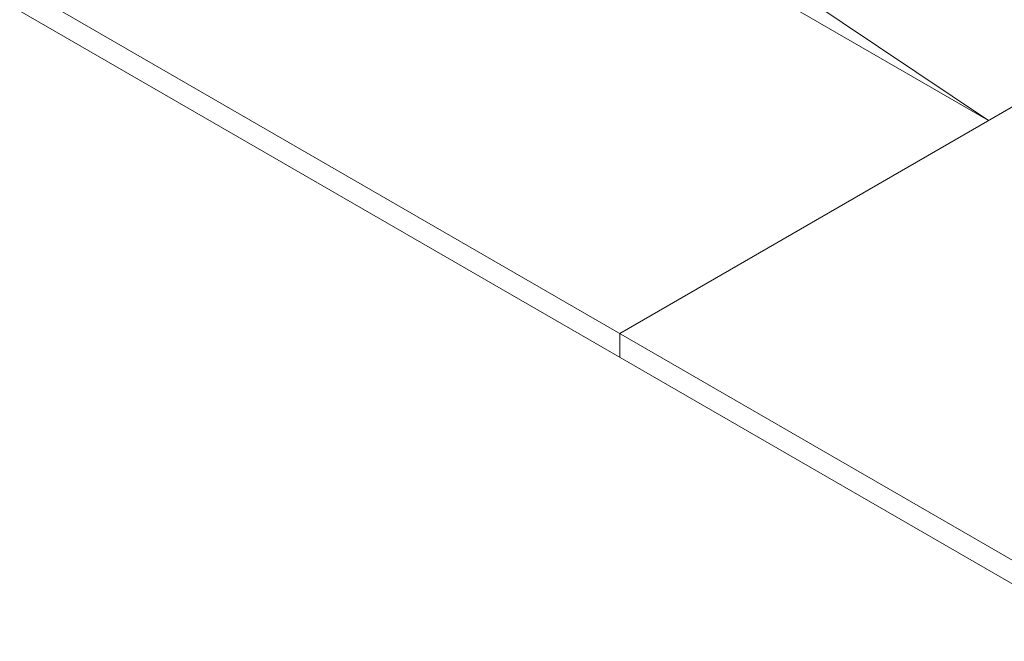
# Model space of a CAD drawing. Header units: metres. Extents: x -15.1 to 0.1, y 4 to 14.1.
# Tile 3 of 67: x -11.7 to -10, y 4.4 to 5.5. Entities that reach past the tile are written whole.
import ezdxf

# ---------------------------------------------------------------- set-up
doc = ezdxf.new("R2010")
doc.units = ezdxf.units.M
doc.layers.add('A-FLOR', color=7, linetype='Continuous', lineweight=5)

msp = doc.modelspace()

# ---------------------------------------------------------------- linework, layer by layer
at = {"layer": 'A-FLOR'}
for p, q in [((-10.049, 5.3393), (-13.1391, 7.1234)), ((-13.7755, 6.7559), (-9.8369, 4.482)), ((-9.8369, 4.4412), (-13.7755, 6.7151)), ((-9.2217, 5.817), (-10.6854, 4.9719)), ((-10.049, 5.3393), (-10.4025, 5.5761)), ((-10.6854, 4.9719), (-10.6854, 4.9311))]:
    msp.add_line(p, q, dxfattribs=at)

doc.saveas('drawing.dxf')
